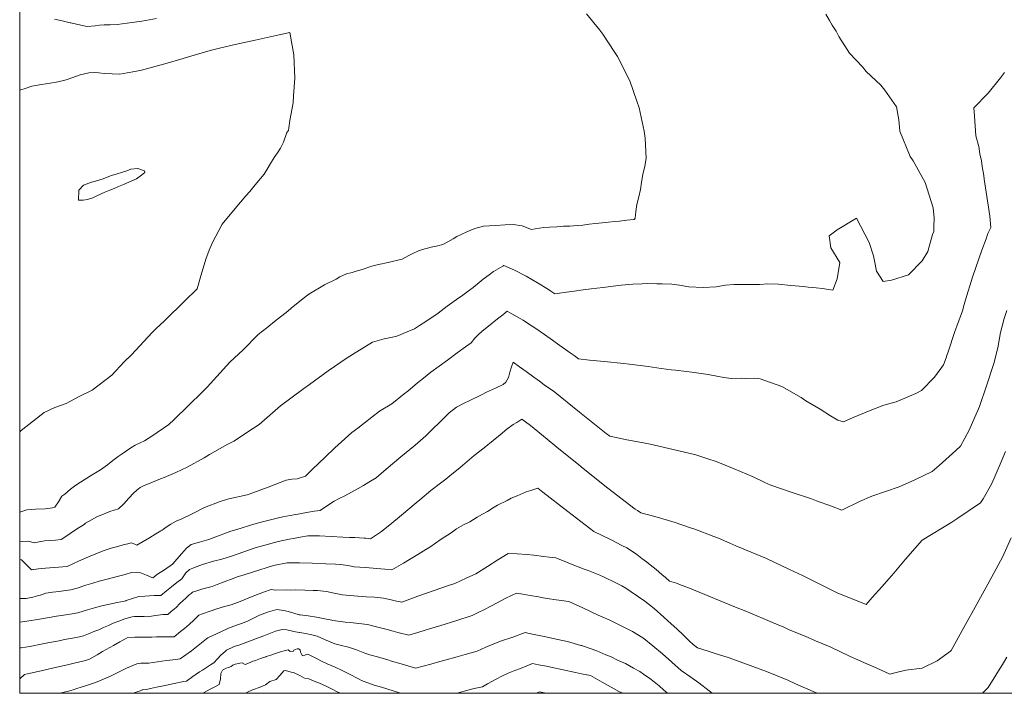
# Model space of a CAD drawing. Header units: inches. Extents: x 11351264 to 11356330, y 6702313 to 6706468.
# Tile 1 of 160: x 11351264 to 11351765, y 6702313 to 6702656. Entities that reach past the tile are written whole.
import ezdxf

# ---------------------------------------------------------------- set-up
doc = ezdxf.new("R2010")
doc.units = ezdxf.units.IN
doc.header["$MEASUREMENT"] = 0
doc.layers.add('Shumate_Contours_clip1', color=7, linetype='Continuous', lineweight=0)
doc.layers.add('Shumate_Parcels_clip1', color=7, linetype='Continuous', lineweight=0)

msp = doc.modelspace()

# ---------------------------------------------------------------- linework, layer by layer
at = {"layer": 'Shumate_Contours_clip1'}
for points, elevation in [([(11351264.41, 6702405.4), (11351268.03, 6702406.51), (11351272.45, 6702406.89), (11351277.31, 6702407.14), (11351281.17, 6702407.51), (11351282.22, 6702407.86), (11351284.2, 6702410.56), (11351285.9, 6702413.57), (11351287.33, 6702414.58), (11351290.25, 6702417.03), (11351293, 6702419.06), (11351295.3, 6702420.67), (11351300.37, 6702423.85), (11351305.46, 6702426.91), (11351309.01, 6702429.51), (11351311.77, 6702431.58), (11351314.43, 6702433.65), (11351316.44, 6702435.11), (11351320.93, 6702438.12), (11351323.13, 6702439.42), (11351325.7, 6702440.66), (11351327.8, 6702441.65), (11351331.67, 6702444.08), (11351340.29, 6702450), (11351342.98, 6702452.46), (11351350.17, 6702459.52), (11351357.31, 6702466.55), (11351359.77, 6702468.98), (11351371.34, 6702481.62), (11351377.98, 6702487.95), (11351385.68, 6702495.67), (11351390.03, 6702499.12), (11351391.12, 6702500), (11351394.06, 6702502.36), (11351400.71, 6702507.69), (11351402.43, 6702509.09), (11351408.65, 6702514.07), (11351411.4, 6702516.28), (11351419.41, 6702521.09), (11351425.3, 6702523.94), (11351427.28, 6702525.05), (11351430.69, 6702526.55), (11351433.53, 6702527.32), (11351435.61, 6702527.99), (11351438.56, 6702528.84), (11351443.57, 6702530.43), (11351446.88, 6702531.37), (11351451.8, 6702532.42), (11351453.8, 6702532.8), (11351456.75, 6702533.53), (11351458.87, 6702534.14), (11351462.26, 6702535.97), (11351464.38, 6702536.97), (11351467.15, 6702538.23), (11351469.27, 6702538.92), (11351473.73, 6702540.16), (11351477, 6702540.85), (11351479.54, 6702541.61), (11351482.16, 6702542.95), (11351484.87, 6702544.44), (11351486.73, 6702545.52), (11351488.87, 6702546.59), (11351491.74, 6702547.92), (11351495.96, 6702549.63), (11351500.33, 6702550.9), (11351503.13, 6702551.04), (11351506.41, 6702551.15), (11351511.23, 6702551.59), (11351515.33, 6702551.71), (11351520.01, 6702550.97), (11351524.62, 6702549.13), (11351526.64, 6702549.52), (11351531.03, 6702550.12), (11351533.89, 6702550.42), (11351537.62, 6702550.58), (11351540.91, 6702550.78), (11351544.28, 6702550.88), (11351547.92, 6702551.11), (11351550.87, 6702551.37), (11351554.09, 6702551.8), (11351557.31, 6702552.26), (11351562.34, 6702552.73), (11351563.87, 6702552.81), (11351567.11, 6702553.23), (11351569.52, 6702553.46), (11351573.11, 6702553.83), (11351576.58, 6702554.26), (11351576.77, 6702554.29), (11351576.93, 6702554.31), (11351577.17, 6702554.34), (11351577.39, 6702554.99), (11351577.82, 6702558.29), (11351578.33, 6702561.94), (11351579.22, 6702565.74), (11351580.13, 6702569.54), (11351580.67, 6702573.21), (11351581.31, 6702577.22), (11351582.34, 6702581.34), (11351582.98, 6702585.24), (11351582.47, 6702595.63), (11351582.03, 6702599.24), (11351579.46, 6702611.04), (11351578.28, 6702614.48), (11351574.78, 6702624.78), (11351568.41, 6702637.16), (11351567.03, 6702639.22), (11351561.01, 6702648.51), (11351559.38, 6702650.62), (11351552.62, 6702658.87)], 1378), ([(11351264.41, 6702390.35), (11351265.86, 6702390.37), (11351268.33, 6702390.53), (11351269.34, 6702390.36), (11351271.24, 6702389.91), (11351271.83, 6702389.78), (11351274.32, 6702390.34), (11351277, 6702390.75), (11351279.57, 6702390.95), (11351282.59, 6702391.14), (11351285.46, 6702391.53), (11351287.85, 6702393.01), (11351290.09, 6702394.5), (11351293.86, 6702397.02), (11351297.19, 6702399.16), (11351297.94, 6702399.71), (11351300.86, 6702401.48), (11351304.04, 6702403.15), (11351306.16, 6702404.09), (11351310.23, 6702405.64), (11351314.62, 6702407), (11351317.39, 6702409.62), (11351319.93, 6702412.48), (11351322.3, 6702414.95), (11351324, 6702416.58), (11351325.71, 6702417.99), (11351327.33, 6702418.82), (11351331.89, 6702420.62), (11351336, 6702422.29), (11351337.89, 6702423.05), (11351343.89, 6702425.49), (11351349.57, 6702428.2), (11351358.22, 6702433.03), (11351361.01, 6702434.69), (11351370.33, 6702439.92), (11351373.32, 6702441.52), (11351383.39, 6702448.1), (11351386.23, 6702450), (11351397.05, 6702459.4), (11351402.31, 6702463.43), (11351409, 6702468.32), (11351411.83, 6702470.37), (11351421.23, 6702477.31), (11351430.95, 6702483.84), (11351433.71, 6702485.54), (11351443.78, 6702491.91), (11351449.7, 6702493.48), (11351453.97, 6702494.32), (11351456.29, 6702494.84), (11351461.46, 6702497.18), (11351465.12, 6702498.62), (11351467.18, 6702500), (11351467.74, 6702500.37), (11351470.97, 6702502.31), (11351477.25, 6702506.63), (11351481.83, 6702510.09), (11351486.64, 6702513.48), (11351489.83, 6702515.82), (11351493.14, 6702518.23), (11351495.09, 6702519.7), (11351500.19, 6702523.89), (11351503.13, 6702526.08), (11351505.46, 6702527.76), (11351510.12, 6702530.59), (11351510.57, 6702530.92), (11351516.01, 6702528.49), (11351521.95, 6702525.38), (11351527.69, 6702522.03), (11351533.33, 6702518.56), (11351534.59, 6702517.76), (11351536.52, 6702516.41), (11351542.46, 6702517.21), (11351546.43, 6702517.79), (11351550.98, 6702518.4), (11351555.11, 6702518.95), (11351557.92, 6702519.31), (11351561.21, 6702519.69), (11351564.93, 6702520.11), (11351570.33, 6702520.8), (11351576.25, 6702521.37), (11351580.98, 6702521.51), (11351583.85, 6702521.61), (11351588.52, 6702521.49), (11351591.16, 6702521.5), (11351596.1, 6702521.31), (11351600.04, 6702520.78), (11351604.75, 6702519.98), (11351611.93, 6702519.7), (11351618.66, 6702520), (11351623.39, 6702520.78), (11351627.64, 6702521.24), (11351633.71, 6702521.19), (11351637.98, 6702521.13), (11351640.59, 6702521.26), (11351644.91, 6702521.45), (11351650.25, 6702521.34), (11351656.64, 6702520.7), (11351663.03, 6702520.09), (11351665.45, 6702519.85), (11351669.42, 6702519.41), (11351672.78, 6702519.09), (11351677.94, 6702518.25), (11351680.09, 6702524.11), (11351681.53, 6702532.35), (11351677, 6702539.79), (11351676.05, 6702545.88), (11351680.18, 6702549.04), (11351690.06, 6702554.96), (11351696.43, 6702542.5), (11351698.65, 6702535.68), (11351699.09, 6702533.14), (11351700.1, 6702527.97), (11351703.6, 6702522.68), (11351707.83, 6702523.42), (11351716.37, 6702526.09), (11351723.34, 6702533.2), (11351726.32, 6702538.05), (11351728.68, 6702546.64), (11351729.26, 6702548.1), (11351729.4, 6702550.69), (11351729.43, 6702554.85), (11351729.03, 6702560.21), (11351724.96, 6702573.12), (11351718.84, 6702584.03), (11351717.22, 6702586.26), (11351712.07, 6702599.24), (11351711.55, 6702604.95), (11351710.37, 6702611.59), (11351704.37, 6702620.09), (11351702.43, 6702622.57), (11351694.97, 6702629.47), (11351692.98, 6702631.86), (11351686.51, 6702638.9), (11351685.29, 6702640.75), (11351681.01, 6702647.36), (11351679.59, 6702650.02), (11351677.69, 6702653.06), (11351676.33, 6702655.51), (11351674.38, 6702658.78)], 1380), ([(11351334.04, 6702656.44), (11351326.56, 6702655.19), (11351319.1, 6702654.05), (11351316.56, 6702653.75), (11351314.01, 6702653.43), (11351310.35, 6702653.19), (11351307.31, 6702653.2), (11351305.07, 6702653.05), (11351302.86, 6702652.78), (11351298.86, 6702652.39), (11351297.95, 6702652.53), (11351294.02, 6702653.43), (11351290.4, 6702654.25), (11351290.1, 6702654.32), (11351290.06, 6702654.33), (11351288.06, 6702654.85), (11351286.03, 6702655.37), (11351282.06, 6702656.16)], 1378), ([(11351264.41, 6702446.24), (11351265.11, 6702446.97), (11351271.38, 6702451.82), (11351276.83, 6702456.1), (11351282.22, 6702458.53), (11351285.59, 6702459.72), (11351287.98, 6702460.64), (11351294.66, 6702464.27), (11351301.33, 6702467.47), (11351311.19, 6702475), (11351317.6, 6702481.88), (11351321.22, 6702485.39), (11351331.84, 6702496.71), (11351334.55, 6702499.42), (11351335.16, 6702500), (11351338.54, 6702503.28), (11351347.99, 6702512.46), (11351354.71, 6702518.94), (11351356.53, 6702525.66), (11351357.2, 6702527.72), (11351359.05, 6702534.12), (11351360.79, 6702538.59), (11351362.49, 6702542.47), (11351367.42, 6702551.87), (11351373.96, 6702559.76), (11351379.48, 6702566.3), (11351381.47, 6702568.44), (11351384.15, 6702571.82), (11351388.66, 6702577.28), (11351390.29, 6702579.84), (11351392.02, 6702582.71), (11351393.85, 6702585.83), (11351395.48, 6702588.08), (11351397.09, 6702590.53), (11351398.5, 6702593.67), (11351400.34, 6702598.56), (11351401.05, 6702599.58), (11351401.33, 6702600.83), (11351401.88, 6702604.53), (11351403.46, 6702613.59), (11351403.71, 6702617.13), (11351404.31, 6702626.09), (11351403.77, 6702638), (11351401.88, 6702649.39), (11351396.38, 6702648.22), (11351393.24, 6702647.52), (11351384.09, 6702645.53), (11351374.07, 6702643.31), (11351371.79, 6702642.81), (11351366, 6702641.34), (11351361.28, 6702640.14), (11351350.31, 6702636.92), (11351347.61, 6702636.17), (11351338.27, 6702633.47), (11351333.83, 6702632.3), (11351326.39, 6702630.21), (11351322.92, 6702629.61), (11351319.01, 6702628.85), (11351315.36, 6702628.2), (11351311.44, 6702628.28), (11351307.54, 6702628.6), (11351304.61, 6702628.84), (11351302.45, 6702628.99), (11351299.63, 6702628.78), (11351295.24, 6702627.84), (11351290.85, 6702626.23), (11351288.1, 6702625.28), (11351284.59, 6702624.38), (11351282.12, 6702624.01), (11351277.66, 6702623.3), (11351275.49, 6702622.95), (11351270.54, 6702622.08), (11351267.75, 6702621.13), (11351264.41, 6702620)], 1376), ([(11351264.41, 6702381.43), (11351265.37, 6702381.05), (11351267.83, 6702378.51), (11351269.53, 6702376.95), (11351270.33, 6702375.97), (11351271.06, 6702376.17), (11351271.37, 6702376.21), (11351275.34, 6702376.64), (11351277.58, 6702376.86), (11351279.75, 6702377.02), (11351284.17, 6702377.34), (11351288.58, 6702377.7), (11351294.36, 6702380.4), (11351299.41, 6702382.67), (11351306.82, 6702385.71), (11351310.9, 6702387.03), (11351314.28, 6702387.93), (11351316.99, 6702388.7), (11351319.37, 6702389.27), (11351321.18, 6702389.75), (11351322.99, 6702389.16), (11351324.01, 6702388.6), (11351327.21, 6702390.49), (11351330.42, 6702392.36), (11351333.62, 6702394.26), (11351335.35, 6702395.3), (11351336.17, 6702395.79), (11351336.79, 6702396.26), (11351338.85, 6702397.68), (11351341.34, 6702399.26), (11351343.98, 6702400.72), (11351346.87, 6702401.98), (11351352.21, 6702404.56), (11351358.48, 6702407.79), (11351366.31, 6702410.82), (11351370.75, 6702412.13), (11351380.05, 6702414.21), (11351382.97, 6702415.28), (11351390.81, 6702418.14), (11351400, 6702421.72), (11351402.78, 6702422.18), (11351405.56, 6702422.38), (11351409.83, 6702423.69), (11351413.2, 6702427.07), (11351419.76, 6702433.36), (11351424.75, 6702438.02), (11351426.45, 6702439.63), (11351433.32, 6702445.87), (11351436.3, 6702448.18), (11351439.55, 6702450.57), (11351447.45, 6702456.76), (11351453.7, 6702460.43), (11351459.86, 6702465.56), (11351461.73, 6702466.96), (11351466.67, 6702471.17), (11351469.77, 6702473.52), (11351473.51, 6702476.6), (11351477.78, 6702479.6), (11351482.01, 6702482.77), (11351486.86, 6702486.38), (11351491.18, 6702489.47), (11351494, 6702491.53), (11351495.81, 6702493.92), (11351497.52, 6702495.57), (11351499.59, 6702497.41), (11351502.76, 6702499.99), (11351502.78, 6702500), (11351507.44, 6702503.73), (11351510.11, 6702505.78), (11351512.35, 6702507.57), (11351514.66, 6702506.34), (11351518.53, 6702504.13), (11351520.42, 6702503.01), (11351523.24, 6702501.15), (11351524.96, 6702500), (11351526.37, 6702499.06), (11351531.35, 6702495.68), (11351535.39, 6702492.85), (11351537.96, 6702491.06), (11351544.45, 6702486.49), (11351546.47, 6702485), (11351547.03, 6702484.6), (11351548.66, 6702483.29), (11351554.27, 6702482.63), (11351561.58, 6702481.93), (11351571.64, 6702480.95), (11351574.51, 6702480.69), (11351584.05, 6702479.5), (11351590.66, 6702478.52), (11351595.8, 6702477.8), (11351597.94, 6702477.55), (11351603.48, 6702476.87), (11351606.18, 6702476.51), (11351614.48, 6702475.34), (11351619.04, 6702474.6), (11351622.6, 6702473.92), (11351626.45, 6702473.4), (11351631.28, 6702473.45), (11351633.65, 6702473.34), (11351638.01, 6702473.45), (11351641.07, 6702473.24), (11351652.1, 6702469.31), (11351661.92, 6702463.64), (11351664.3, 6702461.99), (11351671.55, 6702457.7), (11351676.71, 6702454.41), (11351680.58, 6702452.22), (11351683.35, 6702451.38), (11351688.25, 6702453.44), (11351697, 6702457.16), (11351703.87, 6702459.72), (11351710.11, 6702461.57), (11351720.11, 6702465.8), (11351722.97, 6702467.23), (11351729.68, 6702474), (11351734.26, 6702480.36), (11351735.54, 6702483.8), (11351735.9, 6702485.07), (11351736.56, 6702486.95), (11351740.06, 6702497.19), (11351741.06, 6702500), (11351743.87, 6702507.86), (11351744.72, 6702510.96), (11351745.43, 6702513.31), (11351749.03, 6702524.84), (11351753.75, 6702538.58), (11351756.02, 6702544.43), (11351756.85, 6702547.04), (11351758.32, 6702550.1), (11351757.77, 6702555.88), (11351756.92, 6702561.53), (11351755.89, 6702568.16), (11351754.98, 6702574.71), (11351754.69, 6702576.7), (11351753.94, 6702581.18), (11351753.52, 6702584.11), (11351752.8, 6702587.58), (11351752.29, 6702591.41), (11351750.69, 6702596.8), (11351749.99, 6702606.74), (11351749.68, 6702611.08), (11351756.91, 6702618.54), (11351763.27, 6702626.37), (11351765.32, 6702629.08)], 1382), ([(11351264.41, 6702361.48), (11351267.66, 6702361.53), (11351271.14, 6702362.2), (11351273.54, 6702362.84), (11351275.49, 6702363.3), (11351277.78, 6702364.14), (11351281.09, 6702364.62), (11351284.4, 6702365.09), (11351287.73, 6702365.53), (11351290.36, 6702365.84), (11351291.31, 6702365.94), (11351292.3, 6702366.33), (11351293.62, 6702366.76), (11351298.11, 6702368.25), (11351301.67, 6702369.25), (11351304.76, 6702370.2), (11351308.28, 6702371.14), (11351311.42, 6702371.97), (11351314.59, 6702372.74), (11351318.07, 6702373.62), (11351321.2, 6702374.71), (11351324.12, 6702374.9), (11351325.49, 6702374.61), (11351328.84, 6702373.37), (11351331.54, 6702372.18), (11351332.1, 6702371.94), (11351332.17, 6702371.96), (11351334.57, 6702373.86), (11351338.06, 6702376.08), (11351342.13, 6702378.91), (11351342.29, 6702379.12), (11351344.39, 6702381.45), (11351346.85, 6702384.33), (11351349.28, 6702387), (11351351.63, 6702388.88), (11351355.82, 6702390.1), (11351360.65, 6702391.53), (11351362.77, 6702392.3), (11351371.74, 6702395.7), (11351374.76, 6702396.63), (11351383.54, 6702399.34), (11351386.58, 6702400.12), (11351396.04, 6702402.44), (11351398.27, 6702402.91), (11351403.83, 6702403.97), (11351406.9, 6702404.5), (11351409.38, 6702404.96), (11351414.21, 6702405.79), (11351417.16, 6702406.29), (11351418.93, 6702407.33), (11351424.41, 6702411.04), (11351426.91, 6702412.26), (11351429.69, 6702413.7), (11351433.1, 6702415.49), (11351436.51, 6702417.44), (11351439.32, 6702418.95), (11351442.05, 6702420.61), (11351445.62, 6702422.89), (11351450.75, 6702427.22), (11351458.21, 6702433.45), (11351465.56, 6702439.46), (11351471.03, 6702444.27), (11351474.89, 6702448.07), (11351477.52, 6702450.67), (11351482.79, 6702455.86), (11351486.51, 6702458.71), (11351490.85, 6702460.9), (11351492.92, 6702461.95), (11351499.54, 6702465.18), (11351501.89, 6702466.33), (11351506.42, 6702468.4), (11351510.21, 6702470.28), (11351511.63, 6702471.42), (11351512.93, 6702473.94), (11351513.74, 6702476.63), (11351514.53, 6702479.32), (11351515.33, 6702481.7), (11351518.56, 6702479.37), (11351520.28, 6702478.14), (11351521.99, 6702476.92), (11351525.83, 6702474.1), (11351528.8, 6702471.96), (11351531.23, 6702470.21), (11351533.89, 6702468.31), (11351535.64, 6702467.05), (11351549.08, 6702456.2), (11351551.61, 6702454.2), (11351562.61, 6702445.46), (11351564.53, 6702443.96), (11351573.2, 6702442.2), (11351581.61, 6702440.59), (11351585.03, 6702439.91), (11351598.9, 6702436.73), (11351608.23, 6702434.57), (11351614.4, 6702432.48), (11351618.56, 6702431.2), (11351627.81, 6702427.4), (11351637.5, 6702423.31), (11351643.44, 6702420.41), (11351646.41, 6702419.02), (11351656.69, 6702415.47), (11351667.13, 6702412.08), (11351669.66, 6702411.09), (11351677.31, 6702408.44), (11351682.49, 6702406.35), (11351691.44, 6702410.8), (11351697.76, 6702413.52), (11351711.67, 6702418.23), (11351719.7, 6702421.77), (11351728.54, 6702426.07), (11351732.08, 6702429.05), (11351740.51, 6702436.79), (11351742.9, 6702439), (11351747.24, 6702447.15), (11351752.59, 6702459.15), (11351756.09, 6702469.66), (11351759.84, 6702481), (11351761.8, 6702488.95), (11351763.16, 6702496.77), (11351764.07, 6702500), (11351765.16, 6702503.87), (11351766.48, 6702508.02)], 1384), ([(11351264.41, 6702349.44), (11351266.84, 6702349.76), (11351270.25, 6702350.19), (11351272.42, 6702350.63), (11351275.43, 6702351.14), (11351278.4, 6702351.63), (11351280.47, 6702351.97), (11351283.12, 6702352.42), (11351287.84, 6702353.21), (11351291.07, 6702353.73), (11351294.04, 6702354.18), (11351298.85, 6702355.68), (11351302.41, 6702356.69), (11351306.17, 6702357.68), (11351310.08, 6702358.56), (11351314.03, 6702359.39), (11351317.66, 6702360.16), (11351318.21, 6702360.3), (11351318.32, 6702360.32), (11351318.52, 6702360.35), (11351321.79, 6702361.39), (11351325, 6702362.43), (11351328.06, 6702362.55), (11351330.51, 6702362.73), (11351332.77, 6702362.98), (11351336.13, 6702362.93), (11351339.14, 6702365.32), (11351341.58, 6702367.41), (11351344.4, 6702369.62), (11351346.85, 6702371.44), (11351348.93, 6702374.43), (11351350.82, 6702376.23), (11351352.5, 6702376.95), (11351354.75, 6702377.75), (11351357.42, 6702378.71), (11351362.94, 6702380.43), (11351367.15, 6702381.53), (11351372.07, 6702382.9), (11351384.13, 6702387.21), (11351395.91, 6702390.47), (11351401.47, 6702391.57), (11351403.61, 6702391.95), (11351407.02, 6702392.58), (11351410.92, 6702393.24), (11351416.89, 6702393.25), (11351422.86, 6702392.97), (11351428.82, 6702392.68), (11351432.13, 6702392.53), (11351434.8, 6702392.42), (11351439.62, 6702392.21), (11351440.47, 6702392.08), (11351442.81, 6702391.88), (11351448.4, 6702395.56), (11351451.13, 6702397.69), (11351452.7, 6702398.98), (11351458.65, 6702403.86), (11351466.07, 6702410.15), (11351467.95, 6702411.7), (11351473.58, 6702416.33), (11351478.42, 6702420.12), (11351481.1, 6702422.14), (11351483.2, 6702423.82), (11351488.48, 6702428.11), (11351495.63, 6702434.18), (11351500.63, 6702438.09), (11351505.26, 6702441.77), (11351508.71, 6702444.63), (11351512.19, 6702447.52), (11351515.46, 6702450.02), (11351517.31, 6702451.05), (11351519.82, 6702452.59), (11351524.21, 6702449.46), (11351532.69, 6702442.51), (11351537.6, 6702438.51), (11351548.78, 6702429.43), (11351551.02, 6702427.62), (11351563.55, 6702417.64), (11351577.49, 6702406.89), (11351578.65, 6702406.18), (11351580.28, 6702405), (11351587.51, 6702403.14), (11351594.4, 6702401.12), (11351597.82, 6702400.06), (11351605.03, 6702397.54), (11351607.72, 6702396.64), (11351617.41, 6702393.06), (11351619.89, 6702392.07), (11351625.62, 6702389.55), (11351628.65, 6702388.21), (11351644.26, 6702381.86), (11351655.91, 6702376.19), (11351662.56, 6702373.22), (11351680.08, 6702364.26), (11351694.87, 6702358.31), (11351697.95, 6702361.92), (11351702.89, 6702367.43), (11351706.58, 6702371.63), (11351709, 6702374.27), (11351714.91, 6702381.4), (11351723.47, 6702391.13), (11351738.43, 6702400.2), (11351741.05, 6702401.98), (11351753.1, 6702410.16), (11351754.33, 6702412.19), (11351758.68, 6702419.62), (11351760.07, 6702422.72), (11351763.58, 6702430.91), (11351765.76, 6702436.17)], 1386), ([(11351264.41, 6702336.31), (11351265.2, 6702336.4), (11351267.31, 6702336.66), (11351269.62, 6702337.01), (11351276.23, 6702338.35), (11351278.75, 6702338.84), (11351284.52, 6702339.99), (11351287.28, 6702340.58), (11351291.23, 6702341.33), (11351294.86, 6702342.02), (11351296.88, 6702342.39), (11351299.39, 6702343.53), (11351302.61, 6702344.81), (11351304.62, 6702345.59), (11351306.99, 6702346.63), (11351309.56, 6702347.68), (11351312.03, 6702348.84), (11351314.78, 6702349.85), (11351317.87, 6702351.08), (11351321.53, 6702352.15), (11351322.88, 6702352.3), (11351325.21, 6702352.36), (11351327.76, 6702352.22), (11351329.58, 6702352.16), (11351332.4, 6702352.57), (11351334.77, 6702352.91), (11351337.15, 6702353.27), (11351339.78, 6702353.32), (11351341.48, 6702354.81), (11351343.92, 6702356.95), (11351345.93, 6702358.83), (11351347.37, 6702360.25), (11351348.86, 6702361.59), (11351350.64, 6702363.28), (11351351.57, 6702363.97), (11351352.27, 6702364.71), (11351355.09, 6702365.54), (11351357.52, 6702366.3), (11351362.27, 6702367.59), (11351364.85, 6702368.56), (11351368.34, 6702369.88), (11351372.97, 6702371.66), (11351375.02, 6702372.44), (11351377.99, 6702373.33), (11351382.77, 6702374.8), (11351393.57, 6702378.2), (11351400.49, 6702379.62), (11351403.97, 6702379.58), (11351406.64, 6702379.53), (11351413.12, 6702379.38), (11351420.16, 6702379.09), (11351425.08, 6702378.91), (11351427.68, 6702378.8), (11351430.16, 6702378.39), (11351432.21, 6702378.09), (11351434.52, 6702377.61), (11351440.24, 6702377.15), (11351445.97, 6702376.72), (11351450.06, 6702376.38), (11351453.64, 6702376.08), (11351459.55, 6702379.41), (11351462.68, 6702381.23), (11351466.92, 6702383.91), (11351470.99, 6702386.41), (11351472.94, 6702387.61), (11351478.81, 6702391.56), (11351483.82, 6702394.87), (11351486.59, 6702396.85), (11351490.13, 6702398.85), (11351493.33, 6702400.51), (11351497.14, 6702402.74), (11351499.84, 6702404.38), (11351502.3, 6702405.74), (11351505.71, 6702407.84), (11351507.41, 6702408.91), (11351512.35, 6702411.25), (11351514.43, 6702412.55), (11351517.39, 6702413.73), (11351521.98, 6702415.64), (11351524.3, 6702416.36), (11351527.93, 6702417.64), (11351530.44, 6702415.61), (11351543.17, 6702405.62), (11351556.41, 6702395.55), (11351565.28, 6702391.28), (11351570.72, 6702388.43), (11351573.12, 6702387.25), (11351576, 6702385.35), (11351578.2, 6702383.9), (11351580.89, 6702381.83), (11351583.15, 6702380.13), (11351585.12, 6702378.52), (11351588.05, 6702376.18), (11351591.02, 6702373.61), (11351592.81, 6702372.15), (11351594.81, 6702370.34), (11351598.39, 6702369.19), (11351600.76, 6702368.27), (11351604.26, 6702367.06), (11351610.02, 6702364.64), (11351615.8, 6702362.29), (11351627.69, 6702357.43), (11351634.49, 6702354.74), (11351647.23, 6702349.27), (11351653.04, 6702346.79), (11351655.78, 6702345.51), (11351663.81, 6702342.36), (11351669.22, 6702339.96), (11351672.85, 6702338.46), (11351676.64, 6702336.79), (11351686.84, 6702331.93), (11351690.61, 6702330.19), (11351694.06, 6702328.66), (11351700.02, 6702326.21), (11351706.95, 6702322.99), (11351710.25, 6702323.84), (11351715.02, 6702325.02), (11351723.45, 6702326.03), (11351730.94, 6702329.67), (11351737.76, 6702334.6), (11351737.98, 6702334.8), (11351738.13, 6702335.06), (11351744.63, 6702346.75), (11351751.24, 6702358.63), (11351757.75, 6702370.54), (11351764.24, 6702382.46), (11351768.59, 6702392.23)], 1388), ([(11351264.41, 6702320.65), (11351266.79, 6702322.84), (11351268.46, 6702323.09), (11351273.74, 6702324.32), (11351275.93, 6702324.8), (11351281.08, 6702325.99), (11351283.34, 6702326.53), (11351288.67, 6702327.78), (11351291.42, 6702328.42), (11351297.9, 6702329.94), (11351299.89, 6702330.51), (11351303.89, 6702332.82), (11351306.6, 6702334.4), (11351312.17, 6702337.52), (11351315.39, 6702339.35), (11351319.04, 6702341.45), (11351322.93, 6702341.7), (11351326.64, 6702341.7), (11351328.8, 6702341.72), (11351331.11, 6702341.76), (11351331.54, 6702341.83), (11351333.98, 6702341.87), (11351336.96, 6702341.89), (11351339.95, 6702341.91), (11351342.91, 6702342.01), (11351346.2, 6702344.64), (11351348.18, 6702346.23), (11351350.56, 6702348.23), (11351352.97, 6702350.39), (11351355.56, 6702352.89), (11351357.42, 6702353.61), (11351361.31, 6702355.05), (11351364.75, 6702356.16), (11351368.52, 6702357.3), (11351371.98, 6702358.3), (11351375.14, 6702359.48), (11351377.34, 6702360.33), (11351381.77, 6702362.06), (11351386.23, 6702363.8), (11351388.47, 6702364.67), (11351392.22, 6702366.07), (11351394.38, 6702365.69), (11351400.23, 6702365.82), (11351402.3, 6702365.76), (11351404.82, 6702365.78), (11351409.39, 6702365.69), (11351413.71, 6702365.56), (11351415.84, 6702365.5), (11351420.49, 6702364.93), (11351424.29, 6702364.13), (11351428.63, 6702363.31), (11351434.34, 6702362.82), (11351440.66, 6702362.32), (11351444.89, 6702362.08), (11351449.49, 6702361.64), (11351453.33, 6702360.79), (11351456.11, 6702360.16), (11351458.78, 6702359.54), (11351466.96, 6702362.6), (11351475.18, 6702365.5), (11351481.92, 6702367.82), (11351485.65, 6702369.01), (11351491.54, 6702371.85), (11351496.34, 6702374.05), (11351502.27, 6702377.76), (11351507.58, 6702381.08), (11351512.9, 6702384.35), (11351517.49, 6702384.18), (11351522.34, 6702383.75), (11351525.84, 6702383.49), (11351530.86, 6702382.79), (11351533.74, 6702382.39), (11351537.09, 6702382.18), (11351543.32, 6702379.53), (11351545.35, 6702378.67), (11351551.42, 6702376.45), (11351553.48, 6702375.64), (11351559.51, 6702373.34), (11351561.68, 6702372.32), (11351567.3, 6702369.66), (11351570.68, 6702367.97), (11351572.72, 6702366.75), (11351575.45, 6702364.88), (11351579.18, 6702362.34), (11351582.33, 6702360.01), (11351587.01, 6702356.33), (11351592.09, 6702351.94), (11351595.68, 6702348.64), (11351598.63, 6702345.94), (11351602.09, 6702342.72), (11351605.08, 6702339.81), (11351606.96, 6702338.13), (11351609.19, 6702336.42), (11351614.61, 6702334.73), (11351617.62, 6702333.69), (11351624.76, 6702331.38), (11351634.64, 6702327.9), (11351637.32, 6702326.9), (11351644.27, 6702324.29), (11351655.04, 6702319.85), (11351658.97, 6702318.11), (11351669.15, 6702313.7), (11351670.21, 6702313.21)], 1390), ([(11351284.93, 6702313.21), (11351287.02, 6702313.84), (11351289.15, 6702314.39), (11351291.6, 6702315.04), (11351293.55, 6702315.65), (11351295.59, 6702316.37), (11351298.44, 6702317.26), (11351300.45, 6702317.91), (11351302.9, 6702318.63), (11351308.22, 6702320.87), (11351310.96, 6702322.18), (11351313.62, 6702323.51), (11351318.73, 6702326.02), (11351323.92, 6702328.23), (11351326.04, 6702328.49), (11351328.41, 6702328.59), (11351330.12, 6702328.51), (11351334.44, 6702329.28), (11351336.69, 6702329.57), (11351339.2, 6702329.9), (11351342.33, 6702330.26), (11351346.03, 6702330.69), (11351348.98, 6702332.81), (11351351.74, 6702334.85), (11351354.33, 6702336.85), (11351358.54, 6702340.23), (11351359.35, 6702340.85), (11351360.09, 6702341.41), (11351362.63, 6702342.61), (11351366.72, 6702344.54), (11351370.66, 6702346.32), (11351374.6, 6702347.9), (11351377.74, 6702348.98), (11351380.63, 6702350), (11351383.4, 6702351.39), (11351386.42, 6702352.95), (11351390.47, 6702354.55), (11351395.12, 6702355.81), (11351398.78, 6702355.37), (11351400.96, 6702354.83), (11351403.91, 6702353.96), (11351406.53, 6702353.18), (11351407.04, 6702353.11), (11351411.17, 6702352.58), (11351415.35, 6702351.88), (11351419.57, 6702351.07), (11351422.3, 6702350.59), (11351423.09, 6702350.46), (11351423.62, 6702350.31), (11351427.63, 6702349.75), (11351429.96, 6702349.49), (11351432.49, 6702349.24), (11351436.86, 6702348.79), (11351441.35, 6702348.16), (11351445.82, 6702347.02), (11351447.87, 6702346.52), (11351451.3, 6702345.63), (11351454.38, 6702344.87), (11351456.78, 6702344.23), (11351462.27, 6702342.78), (11351466.97, 6702344.2), (11351470.56, 6702345.33), (11351472.87, 6702346), (11351478.62, 6702347.72), (11351486.24, 6702350.08), (11351494.5, 6702352.76), (11351497.85, 6702354.46), (11351500.12, 6702355.59), (11351504.66, 6702357.92), (11351511.35, 6702361.41), (11351514.81, 6702363.21), (11351517.15, 6702364.22), (11351520.25, 6702363.58), (11351524, 6702362.95), (11351528.24, 6702362.26), (11351530.58, 6702361.83), (11351532.7, 6702361.46), (11351537.17, 6702360.69), (11351543.68, 6702359.85), (11351550.85, 6702356.64), (11351558.65, 6702352.98), (11351560.71, 6702352.1), (11351564.57, 6702350.44), (11351570.33, 6702347.61), (11351576.01, 6702344.61), (11351581.27, 6702341.5), (11351581.51, 6702341.32), (11351581.8, 6702341.08), (11351586.46, 6702337.38), (11351591.32, 6702333.27), (11351596.15, 6702329.1), (11351600.9, 6702324.76), (11351605.66, 6702321.42), (11351609.84, 6702318.47), (11351615.09, 6702314.53), (11351616.61, 6702313.21)], 1392), ([(11351322.15, 6702313.21), (11351325.67, 6702314.53), (11351326.7, 6702314.95), (11351327.11, 6702315.04), (11351328.96, 6702315.07), (11351331, 6702315.59), (11351334.01, 6702316.31), (11351336.78, 6702316.93), (11351339.06, 6702317.42), (11351342.94, 6702318.21), (11351347.96, 6702319.14), (11351349.15, 6702319.37), (11351349.2, 6702319.41), (11351352.45, 6702321.8), (11351354.12, 6702322.96), (11351355.78, 6702324.08), (11351357.45, 6702325.04), (11351359.46, 6702326.35), (11351361.39, 6702327.63), (11351363.14, 6702328.8), (11351364.99, 6702330.68), (11351366.69, 6702332.55), (11351368.83, 6702334.51), (11351369.67, 6702335.15), (11351373.56, 6702337.03), (11351376.35, 6702337.9), (11351381.22, 6702339.8), (11351386.14, 6702341.67), (11351388.49, 6702342.45), (11351392, 6702343.88), (11351394.58, 6702344.87), (11351397.96, 6702345.72), (11351400.33, 6702345.48), (11351403.88, 6702344.67), (11351406.47, 6702344.11), (11351406.7, 6702344.09), (11351407.87, 6702343.91), (11351409.81, 6702343.65), (11351413.01, 6702342.95), (11351415.67, 6702342.32), (11351419.45, 6702340.62), (11351424.61, 6702338.38), (11351427.44, 6702337.79), (11351431.63, 6702336.7), (11351435.62, 6702335.25), (11351439.88, 6702333.62), (11351442.53, 6702332.84), (11351446.43, 6702331.71), (11351451.57, 6702330.22), (11351453.57, 6702329.65), (11351458.39, 6702328.28), (11351465.76, 6702326.02), (11351473.53, 6702328.12), (11351478.1, 6702329.41), (11351481.29, 6702330.27), (11351486.23, 6702331.64), (11351490.97, 6702332.98), (11351497.11, 6702334.67), (11351501.42, 6702336.69), (11351509.02, 6702339.72), (11351515.22, 6702341.86), (11351521.41, 6702344.09), (11351523.6, 6702343.65), (11351528.6, 6702342.6), (11351531.96, 6702341.96), (11351535.78, 6702341.16), (11351540.48, 6702340.14), (11351543.01, 6702339.51), (11351549.81, 6702337.6), (11351550.27, 6702337.53), (11351550.56, 6702337.38), (11351551.1, 6702337.17), (11351557.85, 6702334.81), (11351562.46, 6702332.83), (11351565.23, 6702331.7), (11351568.51, 6702330.13), (11351572.57, 6702328.3), (11351576.57, 6702326.07), (11351579.87, 6702324.33), (11351581.65, 6702323.03), (11351584.96, 6702320.67), (11351587.14, 6702319.05), (11351589.57, 6702316.98), (11351591.86, 6702315.03), (11351593.91, 6702313.21)], 1394), ([(11351357.48, 6702313.21), (11351358.31, 6702313.69), (11351361.35, 6702315.38), (11351363.62, 6702316.55), (11351365.9, 6702317.71), (11351366.57, 6702320.5), (11351366.76, 6702323.23), (11351367.5, 6702325.06), (11351369.34, 6702326.06), (11351370.65, 6702326.42), (11351371.88, 6702326.93), (11351372.82, 6702327.57), (11351373.91, 6702328.02), (11351375.79, 6702328.46), (11351376.31, 6702328.57), (11351377.55, 6702328.8), (11351379.04, 6702327.8), (11351380.41, 6702328.34), (11351382.29, 6702329.24), (11351382.98, 6702329.57), (11351383.83, 6702329.71), (11351384.31, 6702329.97), (11351386.95, 6702330.92), (11351389.6, 6702331.79), (11351389.62, 6702331.79), (11351389.65, 6702331.8), (11351389.81, 6702331.86), (11351392.11, 6702332.59), (11351394.53, 6702333.42), (11351396.98, 6702334.23), (11351399.54, 6702334.97), (11351400.9, 6702335.31), (11351401.95, 6702334.54), (11351403.64, 6702334.65), (11351403.86, 6702335.13), (11351405.61, 6702335.87), (11351406.17, 6702335.85), (11351406.99, 6702335.27), (11351407.29, 6702334.19), (11351407.64, 6702333.54), (11351408.17, 6702332.31), (11351409.4, 6702332.64), (11351410.9, 6702333.16), (11351415.67, 6702330.76), (11351417.89, 6702329.65), (11351420.83, 6702328.22), (11351422.87, 6702327.32), (11351424.83, 6702326.46), (11351428.36, 6702324.83), (11351431.87, 6702323.1), (11351436.99, 6702320.43), (11351438.23, 6702319.74), (11351439.53, 6702319.14), (11351444.75, 6702317.37), (11351448.42, 6702316.3), (11351454.39, 6702314.42), (11351458.05, 6702313.21)], 1396), ([(11351754.12, 6702313.21), (11351757.04, 6702316.19), (11351764.8, 6702328.66), (11351766.47, 6702331.52)], 1390), ([(11351379.2, 6702313.21), (11351380.22, 6702313.8), (11351382.79, 6702314.98), (11351386.64, 6702316.37), (11351389.48, 6702317.57), (11351391.68, 6702319.28), (11351394.88, 6702320.32), (11351396.7, 6702322.31), (11351398.82, 6702324.67), (11351399.52, 6702324.83), (11351402.46, 6702323.98), (11351403.67, 6702323.72), (11351406.9, 6702322.21), (11351409.23, 6702320.99), (11351411.44, 6702320.57), (11351414.19, 6702319.46), (11351416.96, 6702318.3), (11351420.59, 6702316.68), (11351423.01, 6702315.56), (11351423.71, 6702315.22), (11351425.57, 6702314.22), (11351427.38, 6702313.21)], 1398), ([(11351486.34, 6702313.21), (11351487.34, 6702313.47), (11351492.27, 6702314.79), (11351495.55, 6702315.61), (11351499.73, 6702316.58), (11351502.41, 6702318.1), (11351506.45, 6702320.25), (11351510.33, 6702322.34), (11351512.92, 6702323.42), (11351516.22, 6702324.83), (11351519.05, 6702325.88), (11351522.32, 6702327.21), (11351525.19, 6702328.3), (11351528.18, 6702327.76), (11351532.39, 6702326.94), (11351534.54, 6702326.53), (11351540.73, 6702325.08), (11351547.15, 6702323.73), (11351550.07, 6702323.19), (11351554.66, 6702322.24), (11351560.64, 6702318.93), (11351565.28, 6702316.35), (11351569.13, 6702314.2), (11351571.17, 6702313.28), (11351571.28, 6702313.21)], 1396), ([(11351527.05, 6702313.21), (11351528.81, 6702314), (11351531.37, 6702313.46), (11351532.44, 6702313.21)], 1398)]:
    msp.add_lwpolyline(points, dxfattribs=dict(at, elevation=elevation))
at = {"layer": 'Shumate_Contours_clip1', "elevation": 1374}
msp.add_lwpolyline([(11351294.3, 6702564), (11351296.69, 6702564.11), (11351298.94, 6702564.5), (11351301.53, 6702565.19), (11351303.37, 6702566.09), (11351305.91, 6702567.24), (11351307.79, 6702568.09), (11351310.23, 6702569.17), (11351312.45, 6702570.05), (11351314.74, 6702570.96), (11351317.28, 6702572.07), (11351321.37, 6702573.85), (11351323.84, 6702574.96), (11351326.3, 6702576.76), (11351328.07, 6702578.12), (11351327.89, 6702578.99), (11351324.51, 6702580.16), (11351320.92, 6702579.9), (11351318.95, 6702579.05), (11351316.11, 6702578.15), (11351313.95, 6702577.48), (11351311.17, 6702576.59), (11351308.95, 6702575.78), (11351306.88, 6702575.01), (11351302.92, 6702573.72), (11351300.98, 6702573.19), (11351296.87, 6702571.66), (11351294.48, 6702569.23)], close=True, dxfattribs=at)
at = {"layer": 'Shumate_Parcels_clip1'}
msp.add_lwpolyline([(11352760.42, 6702698.05), (11352746.81, 6702680.61), (11352705, 6702627), (11352699, 6702618.5), (11352690, 6702608), (11352687.11, 6702605.11), (11352683.49, 6702601.49), (11352675, 6702593), (11352670.84, 6702588.61), (11352666, 6702583.5), (11352656, 6702574), (11352650.09, 6702569.01), (11352646.46, 6702565.95), (11352640, 6702560.5), (11352629, 6702552), (11352622.43, 6702547.22), (11352618, 6702544), (11352600, 6702533), (11352588, 6702526), (11352397.44, 6702445.22), (11352086.03, 6702313.21), (11351264.41, 6702313.21), (11351264.41, 6703163.44)], dxfattribs=at)

doc.saveas('drawing.dxf')
